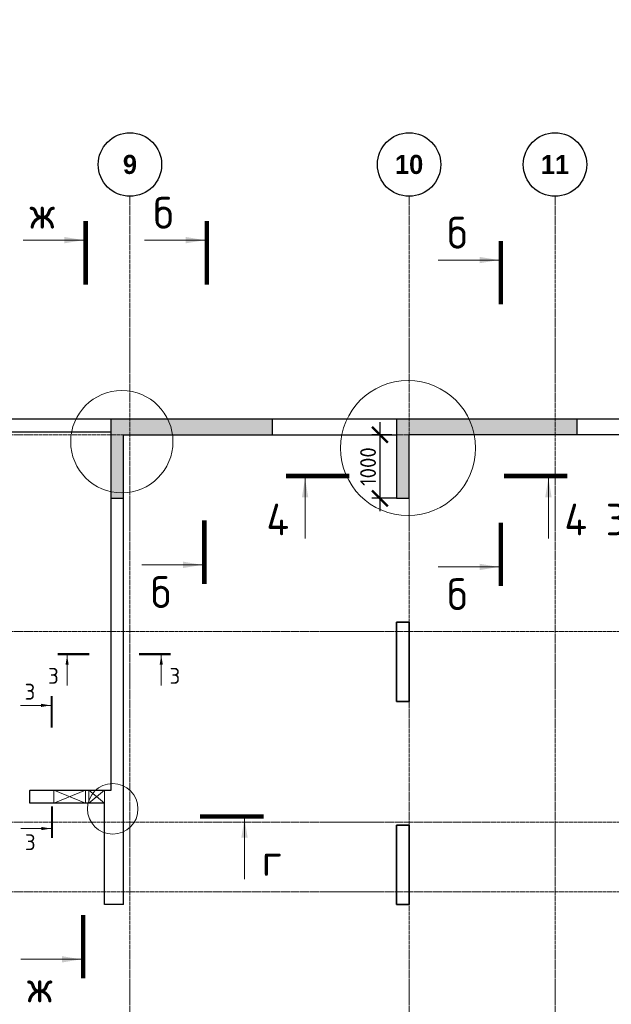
# Model space of a CAD drawing. Header units: millimetres. Extents: x 349531 to 1063351, y -131924 to 96186.
# Tile 68 of 230: x 469511 to 478836, y 30097 to 45610. Entities that reach past the tile are written whole.
import ezdxf

# ---------------------------------------------------------------- set-up
doc = ezdxf.new("R2010")
doc.units = ezdxf.units.MM
doc.linetypes.add('______5', pattern=[1100, 800, -100, 100, -100])
doc.linetypes.add('осевая', pattern=[50.8, 31.75, -6.35, 6.35, -6.35])
doc.layers.add('Колонна_ бетон', color=7, linetype='Continuous', lineweight=50, true_color=0xb4b496)
for name, color, linetype, lineweight in [('Конструкции 0.5', 5, 'Continuous', 50), ('Надписи', 200, 'Continuous', 18), ('Оси', 40, '______5', 18), ('размер', 1, 'Continuous', 25), ('РАЗМЕРЫ', 1, 'Continuous', 9), ('СТЕНЫ', 3, 'Continuous', 30), ('Узлы', 7, 'Continuous', 0)]:
    doc.layers.add(name, color=color, linetype=linetype, lineweight=lineweight)
doc.layers.add('Отверстия_ОВ', color=7, linetype='Continuous', plot=False)
doc.styles.add('Century Gothic', font='GOTHIC.TTF')
doc.styles.add('GOST-2.304_Type-B', font='GOST_Common.ttf')
doc.dimstyles.new('СПДС', dxfattribs={"dimscale": 100, "dimtxt": 2.5, "dimasz": 2.5, "dimexe": 1.25, "dimexo": 0, "dimtad": 1, "dimdec": 0, "dimtxsty": 'GOST-2.304_Type-B', "dimblk": 'ARCHTICK', "dimcen": 2.5, "dimdle": 2, "dimadec": 0, "dimazin": 2, "dimtfac": 0.75, "dimtdec": 0, "dimtmove": 1, "dimatfit": 3, "dimfxl": 1, "dimtolj": 1, "dimarcsym": 1})

# ---------------------------------------------------------------- blocks, each defined once
blk = doc.blocks.new('NSY101')
at = {"color": 0, "linetype": 'ByBlock', "lineweight": -2}
blk.add_circle((0, 0), 50, dxfattribs=at)
blk = doc.blocks.new('СЛОЖНЫЙ_ОБЪЕКТ_16')
at = {"layer": 'Оси', "color": 16, "linetype": 'Continuous', "lineweight": 25, "transparency": 33554687, "xscale": 9.999999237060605, "yscale": 9.999999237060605, "zscale": 9.999999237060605}
blk.add_blockref('NSY101', (31813, -989), dxfattribs=at)
at = {"layer": 'Оси', "color": 16, "linetype": 'Continuous', "lineweight": 25, "transparency": 33554687, "insert": (31813, -989), "char_height": 300, "width": 385, "attachment_point": 5, "style": 'Century Gothic'}
blk.add_mtext('\\A1;{\\fCentury Gothic|i0|b1;\\H300.000000;\\W1.000000;\\C16;9}\\P', dxfattribs=at)
blk = doc.blocks.new('СЛОЖНЫЙ_ОБЪЕКТ_17')
at = {"layer": 'Оси', "color": 16, "linetype": 'Continuous', "lineweight": 25, "transparency": 33554687, "xscale": 9.999999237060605, "yscale": 9.999999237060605, "zscale": 9.999999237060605}
blk.add_blockref('NSY101', (36213, -989), dxfattribs=at)
at = {"layer": 'Оси', "color": 16, "linetype": 'Continuous', "lineweight": 25, "transparency": 33554687, "insert": (36213, -989), "char_height": 300, "width": 620, "attachment_point": 5, "style": 'Century Gothic'}
blk.add_mtext('\\A1;{\\fCentury Gothic|i0|b1;\\H300.000000;\\W1.000000;\\C16;10}\\P', dxfattribs=at)
blk = doc.blocks.new('СЛОЖНЫЙ_ОБЪЕКТ_18')
at = {"layer": 'Оси', "color": 16, "linetype": 'Continuous', "lineweight": 25, "transparency": 33554687, "xscale": 9.999999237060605, "yscale": 9.999999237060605, "zscale": 9.999999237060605}
blk.add_blockref('NSY101', (38513, -989), dxfattribs=at)
at = {"layer": 'Оси', "color": 16, "linetype": 'Continuous', "lineweight": 25, "transparency": 33554687, "insert": (38513, -989), "char_height": 300, "width": 620, "attachment_point": 5, "style": 'Century Gothic'}
blk.add_mtext('\\A1;{\\fCentury Gothic|i0|b1;\\H300.000000;\\W1.000000;\\C16;11}\\P', dxfattribs=at)
blk = doc.blocks.new('оси2')
at = {"layer": 'Оси', "color": 16, "linetype": 'осевая', "lineweight": 0, "transparency": 33554687}
for p, q in [((1010745.5, 5465.4), (1010745.5, -20739.3)), ((1015145.5, 5465.4), (1015145.5, -20739.3)), ((1017445.5, 5465.4), (1017445.5, -20739.3)), ((979200, 1707.1), (1032582.1, 1707.1)), ((979200, -1392.9), (1032582.1, -1392.9)), ((979200, -4392.9), (1032582.1, -4392.9)), ((979200, -5492.9), (1032582.1, -5492.9))]:
    blk.add_line(p, q, dxfattribs=at)
at = {"layer": 'Оси', "color": 16, "linetype": 'Continuous', "lineweight": 25, "transparency": 33554687}
for name in ['СЛОЖНЫЙ_ОБЪЕКТ_16', 'СЛОЖНЫЙ_ОБЪЕКТ_17', 'СЛОЖНЫЙ_ОБЪЕКТ_18']:
    blk.add_blockref(name, (978932, 6954.9), dxfattribs=at)
blk = doc.blocks.new('стены техподполья')
at = {"layer": 'Колонна_ бетон', "color": 180, "linetype": 'Continuous', "lineweight": 35, "transparency": 33554687}
for p, q in [((488436, -3594), (488236, -3594)), ((488236, -3594), (488236, -3594)), ((488236, -4844), (488236, -3594)), ((488436, -3594), (488436, -3594)), ((488436, -3594), (488436, -4844)), ((488236, -4844), (488436, -4844)), ((488236, -4844), (488236, -4844)), ((488436, -4844), (488436, -4844)), ((488236, -6794), (488236, -6794)), ((488436, -6794), (488236, -6794)), ((488236, -8044), (488236, -6794)), ((488436, -6794), (488436, -6794)), ((488436, -6794), (488436, -8044)), ((488236, -8044), (488236, -8044)), ((488436, -8044), (488236, -8044)), ((488436, -8044), (488436, -8044))]:
    blk.add_line(p, q, dxfattribs=at)
at = {"layer": 'СТЕНЫ', "linetype": 'Continuous', "transparency": 33554687}
for p, q in [((503986, -394), (456436, -394)), ((483736, -394), (483736, -6244)), ((483736, -394), (483736, -394)), ((486276, -394), (486276, -394)), ((486276, -394), (486276, -644)), ((488236, -394), (488236, -1644)), ((488236, -394), (488236, -394)), ((491086, -644), (491086, -394)), ((491086, -394), (491086, -394)), ((481136, -594), (483736, -594)), ((483736, -594), (483736, -594)), ((483936, -644), (483936, -644)), ((483936, -8044), (483936, -644)), ((483936, -644), (488236, -644)), ((486276, -644), (486276, -644)), ((488236, -644), (488236, -644)), ((488436, -644), (488436, -644)), ((488436, -1644), (488436, -644)), ((493536, -644), (488436, -644)), ((491086, -644), (491086, -644)), ((483736, -1644), (483736, -1644)), ((483936, -1644), (483736, -1644)), ((483936, -1644), (483936, -1644)), ((488236, -1644), (488236, -1644)), ((488436, -1644), (488236, -1644)), ((488436, -1644), (488436, -1644)), ((482456, -6444), (482456, -6244)), ((482456, -6244), (482456, -6244)), ((483736, -6244), (482456, -6244)), ((483736, -6244), (483736, -6244)), ((482456, -6444), (482456, -6444)), ((483636, -6444), (482456, -6444)), ((483636, -6444), (483636, -6444)), ((483636, -8044), (483636, -6444)), ((483636, -8044), (483636, -8044)), ((483936, -8044), (483636, -8044)), ((483936, -8044), (483936, -8044))]:
    blk.add_line(p, q, dxfattribs=at)
blk = doc.blocks.new('_ArchTick')
at = {"color": 0, "linetype": 'ByBlock', "const_width": 0.15}
blk.add_lwpolyline([(-0.5, -0.5), (0.5, 0.5)], dxfattribs=at)
blk = doc.blocks.new('*D1584')
at = {"layer": 'DEFPOINTS', "color": 0, "transparency": 16777216}
for p in [(475375, 39069, 160), (475189, 38069), (475449, 38069, 160)]:
    blk.add_point(p, dxfattribs=at)
at = {"layer": 'размер', "color": 0, "lineweight": -2, "transparency": 16777216}
for p, q in [((475189, 39269), (475189, 37869)), ((475375, 39069), (475064, 39069)), ((475449, 38069), (475064, 38069))]:
    blk.add_line(p, q, dxfattribs=at)
at = {"layer": 'размер', "color": 0, "lineweight": -2, "transparency": 16777216, "xscale": 250, "yscale": 250, "zscale": 250}
for p, rotation in [((475189, 39069), 90), ((475189, 38069), 270)]:
    blk.add_blockref('_ArchTick', p, dxfattribs=dict(at, rotation=rotation))
at = {"layer": 'размер', "color": 0, "transparency": 16777216, "insert": (475002, 38569), "char_height": 250, "attachment_point": 5, "rotation": 90, "style": 'GOST-2.304_Type-B'}
blk.add_mtext('\\A1;1000', dxfattribs=at)

msp = doc.modelspace()

# ---------------------------------------------------------------- hatches: boundary and pattern name
at = {"layer": 'размер', "transparency": 33554648}
h = msp.add_hatch(dxfattribs=at)
h.set_pattern_fill('ANGLE', color=1)
h.set_pattern_definition([(0, (0, 65816.0784), (0, 6.985), [5.08, -1.905]), (90, (0, 65816.0784), (-6.985, 4e-16), [5.08, -1.905])])
h.paths.add_polyline_path([(471249.2, 39318.6), (470949.3, 39318.6), (470949.3, 39118.6), (471249.2, 39118.6)])
h.paths.add_polyline_path([(471149.1, 39068.6), (471249.2, 39068.6), (471249.2, 39118.6), (470949.3, 39118.6), (470949.3, 38222.7, 0.0624647), (471149.1, 38204.8)])
h.paths.add_polyline_path([(471149.1, 38204.8, -0.0624647), (470949.3, 38222.7), (470949.3, 38068.6), (471149.1, 38068.6)])
h.paths.add_polyline_path([(471865.8, 39318.6), (471249.2, 39318.6), (471249.2, 39118.6), (471919.7, 39118.6, 0.0645014)])
h.paths.add_polyline_path([(473489.1, 39318.6), (471865.8, 39318.6, -0.0645014), (471919.7, 39118.6), (473489.1, 39118.6)])
h.paths.add_polyline_path([(473489.1, 39118.6), (471919.7, 39118.6, -0.0155917), (471924.9, 39068.6), (473489.1, 39068.6)])
h.paths.add_polyline_path([(471919.7, 39118.6), (471249.2, 39118.6), (471249.2, 39068.6), (471924.9, 39068.6, 0.0155917)])
h = msp.add_hatch(dxfattribs=at)
h.set_pattern_fill('ANGLE', color=1)
h.set_pattern_definition([(0, (0, 65815.3116), (0, 6.985), [5.08, -1.905]), (90, (0, 65815.3116), (-6.985, 4e-16), [5.08, -1.905])])
h.paths.add_polyline_path([(477949.2, 39317.9), (476614.8, 39317.9, -0.0492289), (476675.6, 39117.9), (477949.2, 39117.9)])
h.paths.add_polyline_path([(475649.1, 39067.9), (475649.1, 39117.9), (475449.3, 39117.9), (475449.3, 38067.9), (475649.1, 38067.9)])
h.paths.add_polyline_path([(476614.8, 39317.9), (475649.2, 39317.9), (475649.2, 39117.9), (476675.6, 39117.9, 0.0492289)])
h.paths.add_polyline_path([(476675.6, 39117.9), (475649.2, 39117.9), (475649.2, 39067.9), (476684.3, 39067.9, 0.0119261)])
h.paths.add_polyline_path([(475649.2, 39317.9), (475449.3, 39317.9), (475449.3, 39117.9), (475649.2, 39117.9)])
h.paths.add_polyline_path([(478299.1, 39317.9), (477949.2, 39317.9), (477949.2, 39117.9), (478299.1, 39117.9)])
h.paths.add_polyline_path([(478299.1, 39117.9), (477949.2, 39117.9), (477949.2, 39067.9), (478299.1, 39067.9)])
h.paths.add_polyline_path([(477949.2, 39117.9), (476675.6, 39117.9, -0.0119261), (476684.3, 39067.9), (477949.2, 39067.9)])

# ---------------------------------------------------------------- linework, layer by layer
at = {"layer": 'Надписи', "color": 0}
for centre, radius in [((475632, 38860.5, 360), 1064.1), ((471120.8, 38960.4, 360), 806.2), ((470977.5, 33176.6, 360), 398.1)]:
    msp.add_circle(centre, radius, dxfattribs=at)
at = {"layer": 'Отверстия_ОВ', "color": 20, "lineweight": 20, "true_color": 0xff2300, "elevation": 160}
msp.add_lwpolyline([(470599.1, 33468.5), (470849.1, 33468.5), (470849.1, 33268.5), (470599.1, 33268.5)], close=True, dxfattribs=at)
at = {"layer": 'РАЗМЕРЫ', "color": 1}
for p, q in [((470599.1, 33468.5, 160), (470849.1, 33268.5, 160)), ((470849.1, 33468.5, 160), (470599.1, 33268.5, 160))]:
    msp.add_line(p, q, dxfattribs=at)
for points, elevation in [([(469669.1, 33468.5), (469669.1, 33268.5)], 160), ([(470049.3, 33268.5), (470549.3, 33468.5)], -131.2), ([(470549.3, 33268.5), (470049.3, 33468.5)], -131.2)]:
    msp.add_lwpolyline(points, dxfattribs=dict(at, elevation=elevation))
msp.add_lwpolyline([(469669.1, 33468.5), (469669.1, 33268.5)], dxfattribs=at)
at = {"layer": 'РАЗМЕРЫ', "color": 1, "elevation": -131.2}
msp.add_lwpolyline([(470049.3, 33268.5), (470549.3, 33268.5), (470549.3, 33468.5), (470049.3, 33468.5)], close=True, dxfattribs=at)
at = {"layer": 'Узлы', "color": 1, "linetype": 'Continuous', "lineweight": 0}
for p, q in [((470516.7, 42136.4, 160), (469566.7, 42136.4, 160)), ((472426.8, 42136.4, 160), (471476.8, 42136.4, 160)), ((477059.2, 41823), (476109.2, 41823)), ((474008.9, 38385.4, 360), (474008.9, 37435.4, 360)), ((477844.7, 38385.4, 360), (477844.7, 37435.4, 360)), ((472386.7, 37021, 160), (471436.7, 37021, 160)), ((477059.2, 36987.9), (476109.2, 36987.9)), ((470258.5, 35597.3, 720), (470258.5, 35122.3, 720)), ((471742.4, 35597.3, 720), (471742.4, 35122.3, 720)), ((469997.7, 34806.7), (469522.7, 34806.7)), ((473054.2, 33021, 520), (473054.2, 32071, 520)), ((470003.3, 32866.3, 880), (469528.3, 32866.3, 880)), ((470476.7, 30806.3, 160), (469526.7, 30806.3, 160))]:
    msp.add_line(p, q, dxfattribs=at)
for points, const_width, elevation in [([(470551.7, 42436.4), (470551.7, 41436.4)], 70, 160), ([(472461.8, 42436.4), (472461.8, 41436.4)], 70, 160), ([(473708.9, 38420.4), (474708.9, 38420.4)], 70, 360), ([(478144.7, 38420.4), (477144.7, 38420.4)], 70, 360), ([(472421.7, 36721), (472421.7, 37721)], 70, 160), ([(470108.5, 35614.8), (470608.5, 35614.8)], 35, 720), ([(471892.4, 35614.8), (471392.4, 35614.8)], 35, 720), ([(470020.8, 32716.3), (470020.8, 33216.3)], 35, 880), ([(473354.2, 33056), (472354.2, 33056)], 70, 520), ([(470511.7, 30506.3), (470511.7, 31506.3)], 70, 160)]:
    msp.add_lwpolyline(points, dxfattribs=dict(at, const_width=const_width, elevation=elevation))
for points, const_width in [([(477094.2, 42123), (477094.2, 41123)], 70), ([(477094.2, 36687.9), (477094.2, 37687.9)], 70), ([(470015.2, 34956.7), (470015.2, 34456.7)], 35)]:
    msp.add_lwpolyline(points, dxfattribs=dict(at, const_width=const_width))
for points in [[(470516.7, 42136.4, 160), (470216.3, 42086.1, 160), (470216.3, 42186.7, 160)], [(472426.8, 42136.4, 160), (472126.3, 42086.1, 160), (472126.3, 42186.7, 160)], [(477059.2, 41823), (476758.7, 41772.7), (476758.7, 41873.3)], [(474008.9, 38385.4, 360), (473958.7, 38084.9, 360), (474059.2, 38084.9, 360)], [(477844.7, 38385.4, 360), (477794.5, 38084.9, 360), (477895, 38084.9, 360)], [(472386.7, 37021, 160), (472086.3, 36970.7, 160), (472086.3, 37071.3, 160)], [(477059.2, 36987.9), (476758.7, 36937.6), (476758.7, 37038.2)], [(470258.5, 35597.3, 720), (470233.3, 35447.1, 720), (470283.6, 35447.1, 720)], [(471742.4, 35597.3, 720), (471717.3, 35447.1, 720), (471767.6, 35447.1, 720)], [(469997.7, 34806.7), (469847.5, 34831.9), (469847.5, 34781.6)], [(470003.3, 32866.3, 880), (469853.1, 32891.5, 880), (469853.1, 32841.2, 880)], [(473054.2, 33021, 520), (473004, 32720.6, 520), (473104.5, 32720.6, 520)], [(470476.7, 30806.3, 160), (470176.2, 30756, 160), (470176.2, 30856.6, 160)]]:
    msp.add_solid(points, dxfattribs=at)

# ---------------------------------------------------------------- block references
at = {"layer": 'Конструкции 0.5'}
msp.add_blockref('стены техподполья', (-12786.7, 39712.1, 160), dxfattribs=at)
at = {"layer": 'РАЗМЕРЫ'}
msp.add_blockref('оси2', (-539496.3, 37361.4, -200), dxfattribs=at)

# ---------------------------------------------------------------- texts
at = {"layer": 'Узлы', "color": 1, "linetype": 'Continuous', "lineweight": 0, "attachment_point": 5, "style": 'GOST-2.304_Type-B'}
for s, width, gutter_width, heights, insert, char_height in [('б', 723.88, 25, [0], (471776.8, 42566.4, 160), 500), ('ж', 723.88, 25, [0], (469866.7, 42566.4, 160), 500), ('б', 723.88, 25, [0], (476409.2, 42253), 500), ('4', 723.88, 25, [0], (473578.9, 37735.4, 360), 500), ('4', 723.88, 25, [0], (478274.7, 37735.4, 360), 500), ('3', 723.88, 25, [0], (478914.8, 37735.4, 360), 500), ('б', 723.88, 25, [0], (471736.7, 36591, 160), 500), ('б', 723.88, 25, [0], (476409.2, 36557.9), 500), ('3', 361.94, 12.5, [0], (470043.5, 35272.3, 720), 250), ('3', 361.94, 12.5, [0], (471957.4, 35272.3, 720), 250), ('3', 361.94, 12.5, [0], (469672.7, 35021.7), 250), ('3', 361.94, 12.5, [0], (469678.3, 32651.3, 880), 250), ('г', 723.88, 25, [500], (473484.2, 32371, 520), 500), ('ж', 723.88, 25, [0], (469826.7, 30376.3, 160), 500)]:
    msp.add_mtext_dynamic_manual_height_columns(s, width=width, gutter_width=gutter_width, heights=heights, dxfattribs=dict(at, insert=insert, char_height=char_height))

# ---------------------------------------------------------------- dimensions: what is measured, and where the dimension line sits
at = {"layer": 'размер'}
dim = msp.add_linear_dim(base=(475189.2, 38068.5), p1=(475374.8, 39068.5, 160), p2=(475449.1, 38068.5, 160), angle=90, dimstyle='СПДС', dxfattribs=at)
dim.commit()
dim.dimension.update_dxf_attribs({"geometry": '*D1584', "text_midpoint": (475001.7, 38568.5)})

doc.saveas('drawing.dxf')
